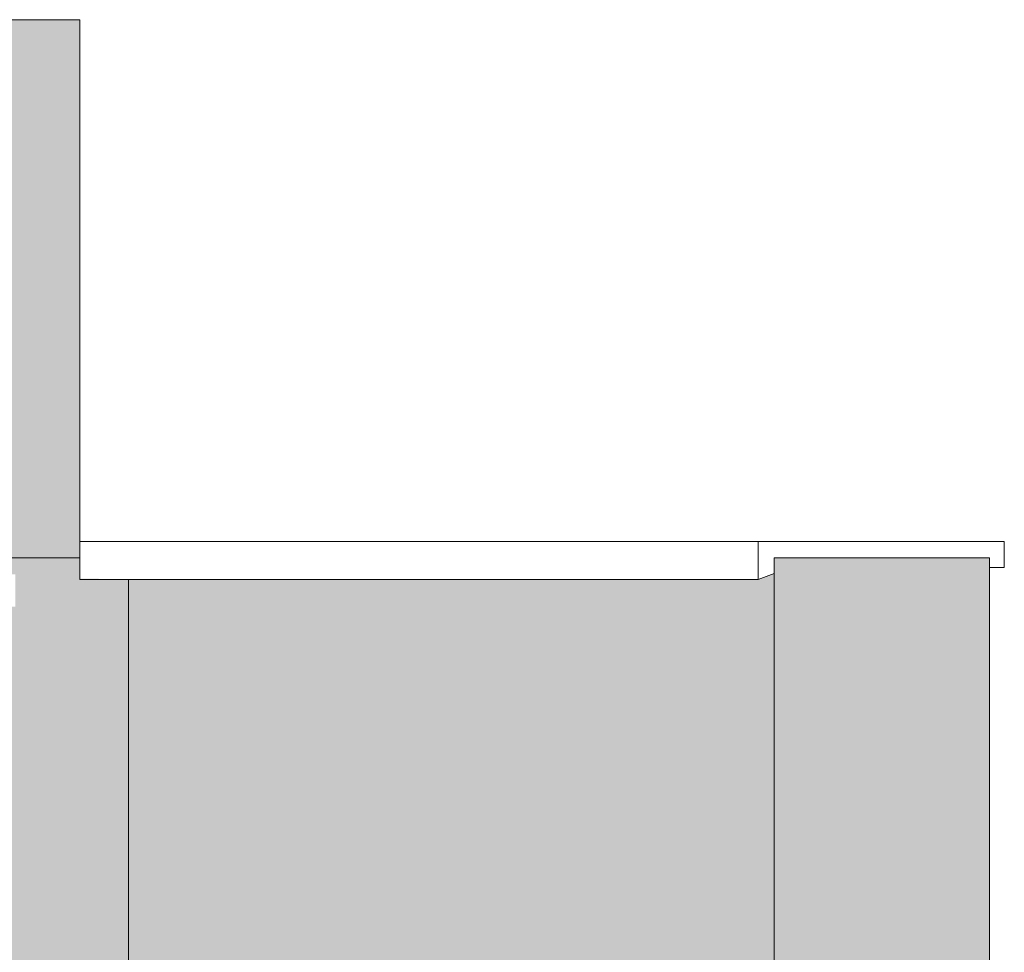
# Model space of a CAD drawing. Header units: millimetres. Extents: x -54722 to 267911, y -1116 to 19261.
# Tile 136 of 136: x 262152 to 263067, y 2877 to 3743. Entities that reach past the tile are written whole.
import ezdxf

# ---------------------------------------------------------------- set-up
doc = ezdxf.new("R2010")
doc.units = ezdxf.units.MM
for name, color, linetype, lineweight in [('A-GENM', 13, 'Continuous', 9), ('A-WALL', 113, 'Continuous', 9), ('A-WALL-PATT', 111, 'Continuous', 9), ('I-WALL', 2, 'Continuous', 9)]:
    doc.layers.add(name, color=color, linetype=linetype, lineweight=lineweight)

# ---------------------------------------------------------------- blocks, each defined once
blk = doc.blocks.new('accortère4 - accortère-1436789-Façade Sud')
at = {"layer": 'A-GENM'}
for p, q in [((5639.24, 3258.44), (5684.47, 3258.44)), ((5684.47, 3258.44), (6269.47, 3258.44)), ((6498.22, 3258.44), (6269.47, 3258.44)), ((6269.47, 3258.44), (6269.47, 3223.37)), ((6498.22, 3234.28), (6498.22, 3258.44)), ((5639.24, 3223.37), (5639.24, 3243.31)), ((6284.47, 3228.83), (6284.47, 3243.31)), ((6284.47, 3243.31), (6484.47, 3243.31)), ((6484.47, 3243.31), (6484.47, 3234.28)), ((6484.47, 3234.28), (6498.22, 3234.28)), ((5639.24, 3223.37), (5684.47, 3223.37)), ((5684.47, 3223.37), (6269.47, 3223.37)), ((6269.47, 3223.37), (6284.47, 3228.83))]:
    blk.add_line(p, q, dxfattribs=at)

msp = doc.modelspace()

# ---------------------------------------------------------------- hatches: boundary and pattern name
at = {"layer": 'A-WALL-PATT'}
for points in [[(259666.1, 3243.31), (262207.87, 3243.31), (262207.87, 3743.31), (259626.1, 3743.31), (259626.1, 3673.08), (259666.1, 3673.08)], [(262220.73, 1602.34), (262253.1, 1602.34), (262253.1, 3223.37), (262207.87, 3224.13), (262207.87, 3243.31), (259666.1, 3243.31), (259666.1, 3228.08), (262147.87, 3228.08), (262147.87, 3198.08), (260409.77, 3198.08), (260409.77, 3143.31), (260403.38, 3143.31), (260403.38, 1602.34), (262129.03, 1602.34)], [(263053.1, 1394.25), (263053.1, 3243.31), (262853.1, 3243.31), (262853.1, 1394.25), (263040.1, 1394.25)], [(262491.15, 1394.25), (262717.87, 1394.25), (262717.87, 2852.92), (262840.65, 2852.92), (262840.65, 1956.81), (262772.87, 1956.81), (262772.87, 1394.25), (262853.1, 1394.25), (262853.07, 3228.82), (262838.1, 3223.37), (262253.1, 3223.37), (262253.1, 1602.34), (262491.15, 1602.34), (262491.15, 1538.72)]]:
    msp.add_hatch(color=256, dxfattribs=at).paths.add_polyline_path(points)

# ---------------------------------------------------------------- linework, layer by layer
at = {"layer": 'A-WALL'}
for p, q in [((262853.1, 3243.31), (263053.1, 3243.31)), ((262853.1, 1394.25), (262853.1, 3243.31)), ((263053.1, 3243.31), (263053.1, 1394.25)), ((262253.1, 1602.34), (262253.1, 3223.37))]:
    msp.add_line(p, q, dxfattribs=at)
at = {"layer": 'I-WALL'}
for p, q in [((262207.87, 3743.31), (259626.1, 3743.31)), ((262207.87, 3243.31), (262207.87, 3743.31)), ((259666.1, 3243.31), (262207.87, 3243.31))]:
    msp.add_line(p, q, dxfattribs=at)

# ---------------------------------------------------------------- block references
at = {"layer": 'A-GENM'}
msp.add_blockref('accortère4 - accortère-1436789-Façade Sud', (256568.64, 0), dxfattribs=at)

doc.saveas('drawing.dxf')
